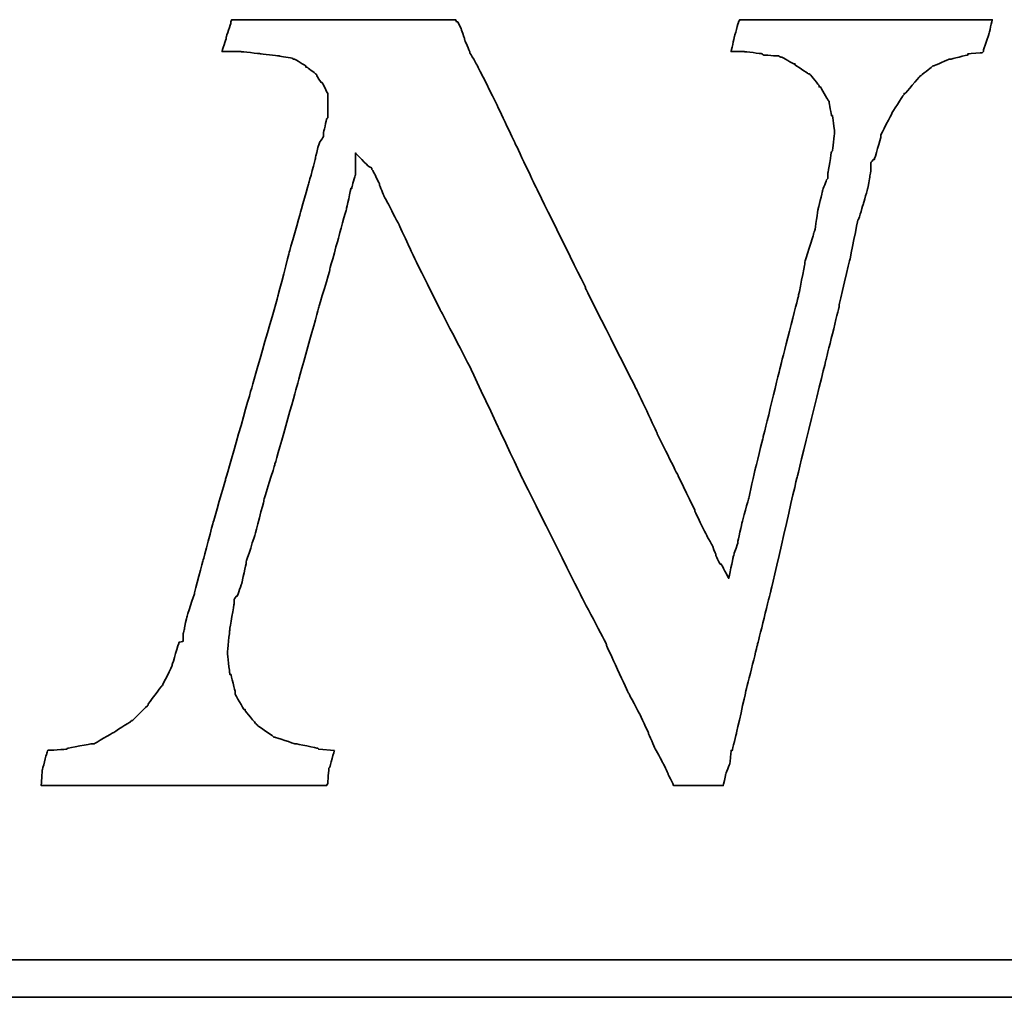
# Model space of a CAD drawing. Header units: millimetres. Extents: x 782 to 1252, y 608 to 775.
# Tile 48 of 51: x 1176 to 1184, y 656 to 664. Entities that reach past the tile are written whole.
import ezdxf

# ---------------------------------------------------------------- set-up
doc = ezdxf.new("R2010")
doc.units = ezdxf.units.MM
doc.layers.add('DIM', color=4, linetype='Continuous')
doc.layers.add('layer 1', color=7, linetype='Continuous')

# ---------------------------------------------------------------- blocks, each defined once
blk = doc.blocks.new('TBI MOTION logo(完整正式版)')
at = {"layer": 'layer 1', "color": 22, "lineweight": 35}
for points, knots in [([(58.92625, -7.91875), (58.92625, -7.91875), (58.58625, -7.89375), (58.58625, -7.89375), (58.58625, -7.89375), (58.58625, -7.89375), (58.56625, -7.87125), (58.56625, -7.87125), (58.56625, -7.87125), (58.56625, -7.87125), (58.08375, -7.77375), (58.08375, -7.77375), (58.08375, -7.77375), (58.08375, -7.77375), (58.06125, -7.77375), (58.06125, -7.77375), (58.06125, -7.77375), (58.06125, -7.77375), (57.62625, -7.63125), (57.62625, -7.63125), (57.62625, -7.63125), (57.62625, -7.63125), (57.60625, -7.63125), (57.60625, -7.63125), (57.60625, -7.63125), (57.60625, -7.63125), (57.58125, -7.60625), (57.58125, -7.60625), (57.58125, -7.60625), (57.58125, -7.60625), (57.26625, -7.38875), (57.26625, -7.38875), (57.26625, -7.38875), (57.26625, -7.38875), (57.24625, -7.36875), (57.24625, -7.36875), (57.24625, -7.36875), (57.24625, -7.36875), (57.22125, -7.34375), (57.22125, -7.34375), (57.22125, -7.34375), (57.22125, -7.34375), (56.98125, -7.05375), (56.98125, -7.05375), (56.98125, -7.05375), (56.98125, -7.05375), (56.98125, -7.02875), (56.98125, -7.02875), (56.98125, -7.02875), (56.98125, -7.02875), (56.95625, -7.02875), (56.95625, -7.02875), (56.95625, -7.02875), (56.95625, -7.02875), (56.76625, -6.69625), (56.76625, -6.69625), (56.76625, -6.69625), (56.76625, -6.69625), (56.76625, -6.67125), (56.76625, -6.67125), (56.76625, -6.67125), (56.76625, -6.67125), (56.76625, -6.64875), (56.76625, -6.64875), (56.76625, -6.64875), (56.76625, -6.64875), (56.67125, -6.26375), (56.67125, -6.26375), (56.67125, -6.26375), (56.67125, -6.26375), (56.64625, -6.26375), (56.64625, -6.26375), (56.64625, -6.26375), (56.64625, -6.26375), (56.64625, -6.23875), (56.64625, -6.23875), (56.64625, -6.23875), (56.64625, -6.23875), (56.59625, -5.80875), (56.59625, -5.80875), (56.59625, -5.80875), (56.59625, -5.80875), (56.59625, -5.78375), (56.59625, -5.78375), (56.59625, -5.78375), (56.59625, -5.78375), (56.64625, -5.30375), (56.64625, -5.30375), (56.64625, -5.30375), (56.64625, -5.30375), (56.64625, -5.27875), (56.64625, -5.27875), (56.64625, -5.27875), (56.64625, -5.27875), (56.74125, -4.72875), (56.74125, -4.72875), (56.74125, -4.72875), (56.74125, -4.72875), (56.74125, -4.67875), (56.74125, -4.67875), (56.74125, -4.67875), (56.74125, -4.67875), (56.74125, -4.63375), (56.74125, -4.63375), (56.74125, -4.63375), (56.74125, -4.63375), (56.79125, -4.55875), (56.79125, -4.55875), (56.79125, -4.55875), (56.79125, -4.55875), (56.81125, -4.55875), (56.81125, -4.55875), (56.81125, -4.55875), (56.81125, -4.55875), (56.91125, -4.27375), (56.91125, -4.27375), (56.91125, -4.27375), (56.91125, -4.27375), (57.00625, -3.83874), (57.00625, -3.83874), (57.00625, -3.83874), (57.00625, -3.83874), (57.00625, -3.81374), (57.00625, -3.81374), (57.00625, -3.81374), (57.00625, -3.81374), (57.19875, -3.21374), (57.19875, -3.21374), (57.19875, -3.21374), (57.19875, -3.21374), (57.38625, -2.49625), (57.38625, -2.49625), (57.38625, -2.49625), (57.38625, -2.49625), (57.38625, -2.47374), (57.38625, -2.47374), (57.38625, -2.47374), (57.38625, -2.47374), (57.62625, -1.70375), (57.62625, -1.70375), (57.62625, -1.70375), (57.62625, -1.70375), (58.10625, 0.00125), (58.10625, 0.00125), (58.10625, 0.00125), (58.10625, 0.00125), (58.58625, 1.72625), (58.58625, 1.72625), (58.58625, 1.72625), (58.58625, 1.72625), (58.82625, 2.54125), (58.82625, 2.54125), (58.82625, 2.54125), (58.82625, 2.54125), (58.82625, 2.56374), (58.82625, 2.56374), (58.82625, 2.56374), (58.82625, 2.56374), (59.02125, 3.26125), (59.02125, 3.26125), (59.02125, 3.26125), (59.02125, 3.26125), (59.18625, 3.86125), (59.18625, 3.86125), (59.18625, 3.86125), (59.18625, 3.86125), (59.28625, 4.31875), (59.28625, 4.31875), (59.28625, 4.31875), (59.28625, 4.31875), (59.30625, 4.31875), (59.30625, 4.31875), (59.30625, 4.31875), (59.30625, 4.31875), (59.30625, 4.34125), (59.30625, 4.34125), (59.30625, 4.34125), (59.30625, 4.34125), (59.38125, 4.60625), (59.38125, 4.60625), (59.38125, 4.60625), (59.38125, 4.60625), (59.38125, 4.65125), (59.38125, 4.65125), (59.38125, 4.65125), (59.38125, 4.65125), (59.38125, 5.08625), (59.38125, 5.08625), (59.38125, 5.08625), (59.38125, 5.08625), (59.66625, 4.79624), (59.66625, 4.79624), (59.66625, 4.79624), (59.66625, 4.79624), (59.74125, 4.75124), (59.74125, 4.75124), (59.74125, 4.75124), (59.74125, 4.75124), (59.74125, 4.72624), (59.74125, 4.72624), (59.74125, 4.72624), (59.74125, 4.72624), (59.76125, 4.70124), (59.76125, 4.70124), (59.76125, 4.70124), (59.76125, 4.70124), (59.81125, 4.60625), (59.81125, 4.60625), (59.81125, 4.60625), (59.81125, 4.60625), (59.90625, 4.41125), (59.90625, 4.41125), (59.90625, 4.41125), (59.90625, 4.41125), (59.90625, 4.39125), (59.90625, 4.39125), (59.90625, 4.39125), (59.90625, 4.39125), (60.00375, 4.15124), (60.00375, 4.15124), (60.00375, 4.15124), (60.00375, 4.15124), (60.14625, 3.88374), (60.14625, 3.88374), (60.14625, 3.88374), (60.14625, 3.88374), (60.34125, 3.50124), (60.34125, 3.50124), (60.34125, 3.50124), (60.34125, 3.50124), (60.53125, 3.09125), (60.53125, 3.09125), (60.53125, 3.09125), (60.53125, 3.09125), (60.74625, 2.63625), (60.74625, 2.63625), (60.74625, 2.63625), (60.74625, 2.63625), (61.25125, 1.63124), (61.25125, 1.63124), (61.25125, 1.63124), (61.25125, 1.63124), (61.85125, 0.47625), (61.85125, 0.47625), (61.85125, 0.47625), (61.85125, 0.47625), (63.02625, -2.01874), (63.02625, -2.01874), (63.02625, -2.01874), (63.02625, -2.01874), (64.27625, -4.51374), (64.27625, -4.51374), (64.27625, -4.51374), (64.27625, -4.51374), (64.85125, -5.61375), (64.85125, -5.61375), (64.85125, -5.61375), (64.85125, -5.61375), (64.85125, -5.64125), (64.85125, -5.64125), (64.85125, -5.64125), (64.85125, -5.64125), (65.32875, -6.67125), (65.32875, -6.67125), (65.32875, -6.67125), (65.32875, -6.67125), (65.57125, -7.12875), (65.57125, -7.12875), (65.57125, -7.12875), (65.57125, -7.12875), (65.76125, -7.53625), (65.76125, -7.53625), (65.76125, -7.53625), (65.76125, -7.53625), (65.76125, -7.55625), (65.76125, -7.55625), (65.76125, -7.55625), (65.76125, -7.55625), (65.90375, -7.87125), (65.90375, -7.87125), (65.90375, -7.87125), (65.90375, -7.87125), (66.07125, -8.18125), (66.07125, -8.18125), (66.07125, -8.18125), (66.07125, -8.18125), (66.19125, -8.42375), (66.19125, -8.42375), (66.19125, -8.42375), (66.19125, -8.42375), (66.19125, -8.44375), (66.19125, -8.44375), (66.19125, -8.44375), (66.19125, -8.44375), (66.29125, -8.63875), (66.29125, -8.63875), (66.29125, -8.63875), (66.29125, -8.63875), (66.31125, -8.68625), (66.31125, -8.68625), (66.31125, -8.68625), (66.31125, -8.68625), (66.38375, -8.68625), (66.38375, -8.68625), (66.38375, -8.68625), (66.38375, -8.68625), (66.84125, -8.68625), (66.84125, -8.68625), (66.84125, -8.68625), (66.84125, -8.68625), (67.29625, -8.68625), (67.29625, -8.68625), (67.29625, -8.68625), (67.29625, -8.68625), (67.36625, -8.68625), (67.36625, -8.68625), (67.36625, -8.68625), (67.36625, -8.68625), (67.39125, -8.68625), (67.39125, -8.68625), (67.39125, -8.68625), (67.39125, -8.68625), (67.44125, -8.46875), (67.44125, -8.46875), (67.44125, -8.46875), (67.44125, -8.46875), (67.44125, -8.44375), (67.44125, -8.44375), (67.44125, -8.44375), (67.44125, -8.44375), (67.53625, -8.20375), (67.53625, -8.20375), (67.53625, -8.20375), (67.53625, -8.20375), (67.56125, -7.94375), (67.56125, -7.94375), (67.56125, -7.94375), (67.56125, -7.94375), (67.56125, -7.91875), (67.56125, -7.91875), (67.56125, -7.91875), (67.56125, -7.91875), (67.58625, -7.91875), (67.58625, -7.91875), (67.58625, -7.91875), (67.58625, -7.91875), (67.68125, -7.53625), (67.68125, -7.53625), (67.68125, -7.53625), (67.68125, -7.53625), (67.87375, -6.67125), (67.87375, -6.67125), (67.87375, -6.67125), (67.87375, -6.67125), (68.13625, -5.61375), (68.13625, -5.61375), (68.13625, -5.61375), (68.13625, -5.61375), (68.42375, -4.46374), (68.42375, -4.46374), (68.42375, -4.46374), (68.42375, -4.46374), (68.99875, -1.96874), (68.99875, -1.96874), (68.99875, -1.96874), (68.99875, -1.96874), (69.62625, 0.57625), (69.62625, 0.57625), (69.62625, 0.57625), (69.62625, 0.57625), (69.91125, 1.72625), (69.91125, 1.72625), (69.91125, 1.72625), (69.91125, 1.72625), (69.91125, 1.77625), (69.91125, 1.77625), (69.91125, 1.77625), (69.91125, 1.77625), (70.15125, 2.78124), (70.15125, 2.78124), (70.15125, 2.78124), (70.15125, 2.78124), (70.32125, 3.62125), (70.32125, 3.62125), (70.32125, 3.62125), (70.32125, 3.62125), (70.34125, 3.64625), (70.34125, 3.64625), (70.34125, 3.64625), (70.34125, 3.64625), (70.44125, 3.98125), (70.44125, 3.98125), (70.44125, 3.98125), (70.44125, 3.98125), (70.53625, 4.31875), (70.53625, 4.31875), (70.53625, 4.31875), (70.53625, 4.31875), (70.58125, 4.55875), (70.58125, 4.55875), (70.58125, 4.55875), (70.58125, 4.55875), (70.60625, 4.72624), (70.60625, 4.72624), (70.60625, 4.72624), (70.60625, 4.72624), (70.60625, 4.79624), (70.60625, 4.79624), (70.60625, 4.79624), (70.60625, 4.79624), (70.60625, 4.87125), (70.60625, 4.87125), (70.60625, 4.87125), (70.60625, 4.87125), (70.65625, 4.94125), (70.65625, 4.94125), (70.65625, 4.94125), (70.65625, 4.94125), (70.68125, 4.94125), (70.68125, 4.94125), (70.68125, 4.94125), (70.68125, 4.94125), (70.82125, 5.42125), (70.82125, 5.42125), (70.82125, 5.42125), (70.82125, 5.42125), (70.82125, 5.44625), (70.82125, 5.44625), (70.82125, 5.44625), (70.82125, 5.44625), (70.82125, 5.47125), (70.82125, 5.47125), (70.82125, 5.47125), (70.82125, 5.47125), (71.06125, 5.94625), (71.06125, 5.94625), (71.06125, 5.94625), (71.06125, 5.94625), (71.30125, 6.33124), (71.30125, 6.33124), (71.30125, 6.33124), (71.30125, 6.33124), (71.32625, 6.35625), (71.32625, 6.35625), (71.32625, 6.35625), (71.32625, 6.35625), (71.32625, 6.38124), (71.32625, 6.38124), (71.32625, 6.38124), (71.32625, 6.38124), (71.35125, 6.38124), (71.35125, 6.38124), (71.35125, 6.38124), (71.35125, 6.38124), (71.66125, 6.74125), (71.66125, 6.74125), (71.66125, 6.74125), (71.66125, 6.74125), (71.68625, 6.76625), (71.68625, 6.76625), (71.68625, 6.76625), (71.68625, 6.76625), (71.92625, 6.95624), (71.92625, 6.95624), (71.92625, 6.95624), (71.92625, 6.95624), (71.95125, 6.98125), (71.95125, 6.98125), (71.95125, 6.98125), (71.95125, 6.98125), (71.97625, 6.98125), (71.97625, 6.98125), (71.97625, 6.98125), (71.97625, 6.98125), (72.31125, 7.12624), (72.31125, 7.12624), (72.31125, 7.12624), (72.31125, 7.12624), (72.33375, 7.12624), (72.33375, 7.12624), (72.33375, 7.12624), (72.33375, 7.12624), (72.71625, 7.21875), (72.71625, 7.21875), (72.71625, 7.21875), (72.71625, 7.21875), (72.71625, 7.24624), (72.71625, 7.24624), (72.71625, 7.24624), (72.71625, 7.24624), (72.74125, 7.24624), (72.74125, 7.24624), (72.74125, 7.24624), (72.74125, 7.24624), (73.03124, 7.26624), (73.03124, 7.26624), (73.03124, 7.26624), (73.03124, 7.26624), (73.05375, 7.29125), (73.05375, 7.29125), (73.05375, 7.29125), (73.05375, 7.29125), (73.05375, 7.31625), (73.05375, 7.31625), (73.05375, 7.31625), (73.05375, 7.31625), (73.17625, 7.67625), (73.17625, 7.67625), (73.17625, 7.67625), (73.17625, 7.67625), (73.24625, 7.98625), (73.24625, 7.98625), (73.24625, 7.98625), (73.24625, 7.98625), (73.19625, 7.98625), (73.19625, 7.98625), (73.19625, 7.98625), (73.19625, 7.98625), (72.93625, 7.98625), (72.93625, 7.98625), (72.93625, 7.98625), (72.93625, 7.98625), (72.55125, 7.98625), (72.55125, 7.98625), (72.55125, 7.98625), (72.55125, 7.98625), (72.09625, 7.98625), (72.09625, 7.98625), (72.09625, 7.98625), (72.09625, 7.98625), (71.64125, 7.98625), (71.64125, 7.98625), (71.64125, 7.98625), (71.64125, 7.98625), (70.53625, 7.98625), (70.53625, 7.98625), (70.53625, 7.98625), (70.53625, 7.98625), (69.47875, 7.98625), (69.47875, 7.98625), (69.47875, 7.98625), (69.47875, 7.98625), (68.95125, 7.98625), (68.95125, 7.98625), (68.95125, 7.98625), (68.95125, 7.98625), (68.52125, 7.98625), (68.52125, 7.98625), (68.52125, 7.98625), (68.52125, 7.98625), (68.13625, 7.98625), (68.13625, 7.98625), (68.13625, 7.98625), (68.13625, 7.98625), (67.87375, 7.98625), (67.87375, 7.98625), (67.87375, 7.98625), (67.87375, 7.98625), (67.75125, 7.98625), (67.75125, 7.98625), (67.75125, 7.98625), (67.75125, 7.98625), (67.72625, 7.94125), (67.72625, 7.94125), (67.72625, 7.94125), (67.72625, 7.94125), (67.63125, 7.60625), (67.63125, 7.60625), (67.63125, 7.60625), (67.63125, 7.60625), (67.56125, 7.29125), (67.56125, 7.29125), (67.56125, 7.29125), (67.56125, 7.29125), (67.72625, 7.29125), (67.72625, 7.29125), (67.72625, 7.29125), (67.72625, 7.29125), (67.82625, 7.29125), (67.82625, 7.29125), (67.82625, 7.29125), (67.82625, 7.29125), (67.84625, 7.29125), (67.84625, 7.29125), (67.84625, 7.29125), (67.84625, 7.29125), (68.23125, 7.24624), (68.23125, 7.24624), (68.23125, 7.24624), (68.23125, 7.24624), (68.25875, 7.21875), (68.25875, 7.21875), (68.25875, 7.21875), (68.25875, 7.21875), (68.59125, 7.19624), (68.59125, 7.19624), (68.59125, 7.19624), (68.59125, 7.19624), (68.64125, 7.17125), (68.64125, 7.17125), (68.64125, 7.17125), (68.64125, 7.17125), (68.66625, 7.17125), (68.66625, 7.17125), (68.66625, 7.17125), (68.66625, 7.17125), (68.92625, 7.02624), (68.92625, 7.02624), (68.92625, 7.02624), (68.92625, 7.02624), (68.95125, 7.02624), (68.95125, 7.02624), (68.95125, 7.02624), (68.95125, 7.02624), (68.95125, 7.00624), (68.95125, 7.00624), (68.95125, 7.00624), (68.95125, 7.00624), (69.23875, 6.81125), (69.23875, 6.81125), (69.23875, 6.81125), (69.23875, 6.81125), (69.26625, 6.81125), (69.26625, 6.81125), (69.26625, 6.81125), (69.26625, 6.81125), (69.28625, 6.78625), (69.28625, 6.78625), (69.28625, 6.78625), (69.28625, 6.78625), (69.47875, 6.54875), (69.47875, 6.54875), (69.47875, 6.54875), (69.47875, 6.54875), (69.47875, 6.52375), (69.47875, 6.52375), (69.47875, 6.52375), (69.47875, 6.52375), (69.50625, 6.52375), (69.50625, 6.52375), (69.50625, 6.52375), (69.50625, 6.52375), (69.67125, 6.23625), (69.67125, 6.23625), (69.67125, 6.23625), (69.67125, 6.23625), (69.69375, 6.21125), (69.69375, 6.21125), (69.69375, 6.21125), (69.69375, 6.21125), (69.69375, 6.18625), (69.69375, 6.18625), (69.69375, 6.18625), (69.69375, 6.18625), (69.74625, 5.89875), (69.74625, 5.89875), (69.74625, 5.89875), (69.74625, 5.89875), (69.76625, 5.89875), (69.76625, 5.89875), (69.76625, 5.89875), (69.76625, 5.89875), (69.81375, 5.56625), (69.81375, 5.56625), (69.81375, 5.56625), (69.81375, 5.56625), (69.81375, 5.54125), (69.81375, 5.54125), (69.81375, 5.54125), (69.81375, 5.54125), (69.81375, 5.51625), (69.81375, 5.51625), (69.81375, 5.51625), (69.81375, 5.51625), (69.76625, 5.13125), (69.76625, 5.13125), (69.76625, 5.13125), (69.76625, 5.13125), (69.74625, 5.10874), (69.74625, 5.10874), (69.74625, 5.10874), (69.74625, 5.10874), (69.67125, 4.65125), (69.67125, 4.65125), (69.67125, 4.65125), (69.67125, 4.65125), (69.67125, 4.55875), (69.67125, 4.55875), (69.67125, 4.55875), (69.67125, 4.55875), (69.67125, 4.53125), (69.67125, 4.53125), (69.67125, 4.53125), (69.67125, 4.53125), (69.64625, 4.50874), (69.64625, 4.50874), (69.64625, 4.50874), (69.64625, 4.50874), (69.55125, 4.27125), (69.55125, 4.27125), (69.55125, 4.27125), (69.55125, 4.27125), (69.55125, 4.24625), (69.55125, 4.24625), (69.55125, 4.24625), (69.55125, 4.24625), (69.45375, 3.86125), (69.45375, 3.86125), (69.45375, 3.86125), (69.45375, 3.86125), (69.38625, 3.40624), (69.38625, 3.40624), (69.38625, 3.40624), (69.38625, 3.40624), (69.35875, 3.33125), (69.35875, 3.33125), (69.35875, 3.33125), (69.35875, 3.33125), (69.35875, 3.30875), (69.35875, 3.30875), (69.35875, 3.30875), (69.35875, 3.30875), (69.16625, 2.71125), (69.16625, 2.71125), (69.16625, 2.71125), (69.16625, 2.71125), (69.16625, 2.66375), (69.16625, 2.66375), (69.16625, 2.66375), (69.16625, 2.66375), (69.02625, 1.96374), (69.02625, 1.96374), (69.02625, 1.96374), (69.02625, 1.96374), (68.64125, 0.45624), (68.64125, 0.45624), (68.64125, 0.45624), (68.64125, 0.45624), (68.25875, -1.10625), (68.25875, -1.10625), (68.25875, -1.10625), (68.25875, -1.10625), (68.08625, -1.80125), (68.08625, -1.80125), (68.08625, -1.80125), (68.08625, -1.80125), (67.94625, -2.42625), (67.94625, -2.42625), (67.94625, -2.42625), (67.94625, -2.42625), (67.80125, -2.95375), (67.80125, -2.95375), (67.80125, -2.95375), (67.80125, -2.95375), (67.70625, -3.38375), (67.70625, -3.38375), (67.70625, -3.38375), (67.70625, -3.38375), (67.70625, -3.40875), (67.70625, -3.40875), (67.70625, -3.40875), (67.70625, -3.40875), (67.63125, -3.62375), (67.63125, -3.62375), (67.63125, -3.62375), (67.63125, -3.62375), (67.60625, -3.72125), (67.60625, -3.72125), (67.60625, -3.72125), (67.60625, -3.72125), (67.51125, -4.17375), (67.51125, -4.17375), (67.51125, -4.17375), (67.51125, -4.17375), (67.34625, -3.86374), (67.34625, -3.86374), (67.34625, -3.86374), (67.34625, -3.86374), (67.32125, -3.86374), (67.32125, -3.86374), (67.32125, -3.86374), (67.32125, -3.86374), (67.27125, -3.76874), (67.27125, -3.76874), (67.27125, -3.76874), (67.27125, -3.76874), (67.22625, -3.67374), (67.22625, -3.67374), (67.22625, -3.67374), (67.22625, -3.67374), (67.22625, -3.64875), (67.22625, -3.64875), (67.22625, -3.64875), (67.22625, -3.64875), (67.15125, -3.45375), (67.15125, -3.45375), (67.15125, -3.45375), (67.15125, -3.45375), (67.05625, -3.28875), (67.05625, -3.28875), (67.05625, -3.28875), (67.05625, -3.28875), (66.91125, -3.00125), (66.91125, -3.00125), (66.91125, -3.00125), (66.91125, -3.00125), (66.77125, -2.71375), (66.77125, -2.71375), (66.77125, -2.71375), (66.77125, -2.71375), (66.77125, -2.68875), (66.77125, -2.68875), (66.77125, -2.68875), (66.77125, -2.68875), (66.41125, -1.94374), (66.41125, -1.94374), (66.41125, -1.94374), (66.41125, -1.94374), (65.95125, -1.03375), (65.95125, -1.03375), (65.95125, -1.03375), (65.95125, -1.03375), (65.95125, -1.00875), (65.95125, -1.00875), (65.95125, -1.00875), (65.95125, -1.00875), (65.49625, -0.04874), (65.49625, -0.04874), (65.49625, -0.04874), (65.49625, -0.04874), (64.39375, 2.13624), (64.39375, 2.13624), (64.39375, 2.13624), (64.39375, 2.13624), (64.39375, 2.15624), (64.39375, 2.15624), (64.39375, 2.15624), (64.39375, 2.15624), (63.33625, 4.29125), (63.33625, 4.29125), (63.33625, 4.29125), (63.33625, 4.29125), (62.85625, 5.30125), (62.85625, 5.30125), (62.85625, 5.30125), (62.85625, 5.30125), (62.42625, 6.21125), (62.42625, 6.21125), (62.42625, 6.21125), (62.42625, 6.21125), (62.04125, 6.98125), (62.04125, 6.98125), (62.04125, 6.98125), (62.04125, 6.98125), (61.87375, 7.26624), (61.87375, 7.26624), (61.87375, 7.26624), (61.87375, 7.26624), (61.87375, 7.29125), (61.87375, 7.29125), (61.87375, 7.29125), (61.87375, 7.29125), (61.75625, 7.55625), (61.75625, 7.55625), (61.75625, 7.55625), (61.75625, 7.55625), (61.75625, 7.58124), (61.75625, 7.58124), (61.75625, 7.58124), (61.75625, 7.58124), (61.68375, 7.79375), (61.68375, 7.79375), (61.68375, 7.79375), (61.68375, 7.79375), (61.61125, 7.94125), (61.61125, 7.94125), (61.61125, 7.94125), (61.61125, 7.94125), (61.58625, 7.94125), (61.58625, 7.94125), (61.58625, 7.94125), (61.58625, 7.94125), (61.56375, 7.98625), (61.56375, 7.98625), (61.56375, 7.98625), (61.56375, 7.98625), (61.41875, 7.98625), (61.41875, 7.98625), (61.41875, 7.98625), (61.41875, 7.98625), (61.18125, 7.98625), (61.18125, 7.98625), (61.18125, 7.98625), (61.18125, 7.98625), (60.84125, 7.98625), (60.84125, 7.98625), (60.84125, 7.98625), (60.84125, 7.98625), (60.02625, 7.98625), (60.02625, 7.98625), (60.02625, 7.98625), (60.02625, 7.98625), (59.11625, 7.98625), (59.11625, 7.98625), (59.11625, 7.98625), (59.11625, 7.98625), (58.15625, 7.98625), (58.15625, 7.98625), (58.15625, 7.98625), (58.15625, 7.98625), (57.34125, 7.98625), (57.34125, 7.98625), (57.34125, 7.98625), (57.34125, 7.98625), (57.00625, 7.98625), (57.00625, 7.98625), (57.00625, 7.98625), (57.00625, 7.98625), (56.76625, 7.98625), (56.76625, 7.98625), (56.76625, 7.98625), (56.76625, 7.98625), (56.69125, 7.98625), (56.69125, 7.98625), (56.69125, 7.98625), (56.69125, 7.98625), (56.67125, 7.94125), (56.67125, 7.94125), (56.67125, 7.94125), (56.67125, 7.94125), (56.67125, 7.91625), (56.67125, 7.91625), (56.67125, 7.91625), (56.67125, 7.91625), (56.57125, 7.60625), (56.57125, 7.60625), (56.57125, 7.60625), (56.57125, 7.60625), (56.57125, 7.58124), (56.57125, 7.58124), (56.57125, 7.58124), (56.57125, 7.58124), (56.47625, 7.29125), (56.47625, 7.29125), (56.47625, 7.29125), (56.47625, 7.29125), (56.57125, 7.29125), (56.57125, 7.29125), (56.57125, 7.29125), (56.57125, 7.29125), (56.76625, 7.29125), (56.76625, 7.29125), (56.76625, 7.29125), (56.76625, 7.29125), (56.86125, 7.29125), (56.86125, 7.29125), (56.86125, 7.29125), (56.86125, 7.29125), (56.88625, 7.29125), (56.88625, 7.29125), (56.88625, 7.29125), (56.88625, 7.29125), (57.31625, 7.24624), (57.31625, 7.24624), (57.31625, 7.24624), (57.31625, 7.24624), (57.70125, 7.19624), (57.70125, 7.19624), (57.70125, 7.19624), (57.70125, 7.19624), (57.72625, 7.19624), (57.72625, 7.19624), (57.72625, 7.19624), (57.72625, 7.19624), (58.01125, 7.14624), (58.01125, 7.14624), (58.01125, 7.14624), (58.01125, 7.14624), (58.03625, 7.12624), (58.03625, 7.12624), (58.03625, 7.12624), (58.03625, 7.12624), (58.06125, 7.12624), (58.06125, 7.12624), (58.06125, 7.12624), (58.06125, 7.12624), (58.30125, 6.98125), (58.30125, 6.98125), (58.30125, 6.98125), (58.30125, 6.98125), (58.30125, 6.95624), (58.30125, 6.95624), (58.30125, 6.95624), (58.30125, 6.95624), (58.32375, 6.95624), (58.32375, 6.95624), (58.32375, 6.95624), (58.32375, 6.95624), (58.51625, 6.81125), (58.51625, 6.81125), (58.51625, 6.81125), (58.51625, 6.81125), (58.54125, 6.78625), (58.54125, 6.78625), (58.54125, 6.78625), (58.54125, 6.78625), (58.54125, 6.76625), (58.54125, 6.76625), (58.54125, 6.76625), (58.54125, 6.76625), (58.63625, 6.62124), (58.63625, 6.62124), (58.63625, 6.62124), (58.63625, 6.62124), (58.65875, 6.62124), (58.65875, 6.62124), (58.65875, 6.62124), (58.65875, 6.62124), (58.75625, 6.42625), (58.75625, 6.42625), (58.75625, 6.42625), (58.75625, 6.42625), (58.77875, 6.38124), (58.77875, 6.38124), (58.77875, 6.38124), (58.77875, 6.38124), (58.77875, 6.33124), (58.77875, 6.33124), (58.77875, 6.33124), (58.77875, 6.33124), (58.77875, 6.09125), (58.77875, 6.09125), (58.77875, 6.09125), (58.77875, 6.09125), (58.77875, 5.85125), (58.77875, 5.85125), (58.77875, 5.85125), (58.77875, 5.85125), (58.75625, 5.82625), (58.75625, 5.82625), (58.75625, 5.82625), (58.75625, 5.82625), (58.68625, 5.51625), (58.68625, 5.51625), (58.68625, 5.51625), (58.68625, 5.51625), (58.68625, 5.47125), (58.68625, 5.47125), (58.68625, 5.47125), (58.68625, 5.47125), (58.68625, 5.44625), (58.68625, 5.44625), (58.68625, 5.44625), (58.68625, 5.44625), (58.65875, 5.39625), (58.65875, 5.39625), (58.65875, 5.39625), (58.65875, 5.39625), (58.61125, 5.32624), (58.61125, 5.32624), (58.61125, 5.32624), (58.61125, 5.32624), (58.56625, 5.20375), (58.56625, 5.20375), (58.56625, 5.20375), (58.56625, 5.20375), (58.51625, 4.99125), (58.51625, 4.99125), (58.51625, 4.99125), (58.51625, 4.99125), (58.51625, 4.96625), (58.51625, 4.96625), (58.51625, 4.96625), (58.51625, 4.96625), (58.37125, 4.43625), (58.37125, 4.43625), (58.37125, 4.43625), (58.37125, 4.43625), (58.18125, 3.76625), (58.18125, 3.76625), (58.18125, 3.76625), (58.18125, 3.76625), (57.94125, 2.92624), (57.94125, 2.92624), (57.94125, 2.92624), (57.94125, 2.92624), (57.70125, 1.98874), (57.70125, 1.98874), (57.70125, 1.98874), (57.70125, 1.98874), (57.12625, -0.02374), (57.12625, -0.02374), (57.12625, -0.02374), (57.12625, -0.02374), (56.55125, -2.03875), (56.55125, -2.03875), (56.55125, -2.03875), (56.55125, -2.03875), (56.28625, -2.95375), (56.28625, -2.95375), (56.28625, -2.95375), (56.28625, -2.95375), (56.07125, -3.76874), (56.07125, -3.76874), (56.07125, -3.76874), (56.07125, -3.76874), (55.87625, -4.48874), (55.87625, -4.48874), (55.87625, -4.48874), (55.87625, -4.48874), (55.87625, -4.51374), (55.87625, -4.51374), (55.87625, -4.51374), (55.87625, -4.51374), (55.71125, -5.01625), (55.71125, -5.01625), (55.71125, -5.01625), (55.71125, -5.01625), (55.66125, -5.25375), (55.66125, -5.25375), (55.66125, -5.25375), (55.66125, -5.25375), (55.66125, -5.27875), (55.66125, -5.27875), (55.66125, -5.27875), (55.66125, -5.27875), (55.63625, -5.37375), (55.63625, -5.37375), (55.63625, -5.37375), (55.63625, -5.37375), (55.63625, -5.42375), (55.63625, -5.42375), (55.63625, -5.42375), (55.63625, -5.42375), (55.63625, -5.54125), (55.63625, -5.54125), (55.63625, -5.54125), (55.63625, -5.54125), (55.54125, -5.56875), (55.54125, -5.56875), (55.54125, -5.56875), (55.54125, -5.56875), (55.39625, -6.04875), (55.39625, -6.04875), (55.39625, -6.04875), (55.39625, -6.04875), (55.39625, -6.06875), (55.39625, -6.06875), (55.39625, -6.06875), (55.39625, -6.06875), (55.18125, -6.50375), (55.18125, -6.50375), (55.18125, -6.50375), (55.18125, -6.50375), (55.15625, -6.52875), (55.15625, -6.52875), (55.15625, -6.52875), (55.15625, -6.52875), (54.86875, -6.91125), (54.86875, -6.91125), (54.86875, -6.91125), (54.86875, -6.91125), (54.86875, -6.93375), (54.86875, -6.93375), (54.86875, -6.93375), (54.86875, -6.93375), (54.53125, -7.26875), (54.53125, -7.26875), (54.53125, -7.26875), (54.53125, -7.26875), (54.51125, -7.26875), (54.51125, -7.26875), (54.51125, -7.26875), (54.51125, -7.26875), (54.48625, -7.29625), (54.48625, -7.29625), (54.48625, -7.29625), (54.48625, -7.29625), (54.10375, -7.53625), (54.10375, -7.53625), (54.10375, -7.53625), (54.10375, -7.53625), (53.69625, -7.77375), (53.69625, -7.77375), (53.69625, -7.77375), (53.69625, -7.77375), (53.67125, -7.77375), (53.67125, -7.77375), (53.67125, -7.77375), (53.67125, -7.77375), (53.64625, -7.77375), (53.64625, -7.77375), (53.64625, -7.77375), (53.64625, -7.77375), (53.11625, -7.87125), (53.11625, -7.87125), (53.11625, -7.87125), (53.11625, -7.87125), (53.09625, -7.89375), (53.09625, -7.89375), (53.09625, -7.89375), (53.09625, -7.89375), (52.68625, -7.91875), (52.68625, -7.91875), (52.68625, -7.91875), (52.68625, -7.91875), (52.66125, -7.99125), (52.66125, -7.99125), (52.66125, -7.99125), (52.66125, -7.99125), (52.56625, -8.34875), (52.56625, -8.34875), (52.56625, -8.34875), (52.56625, -8.34875), (52.54125, -8.68625), (52.54125, -8.68625), (52.54125, -8.68625), (52.54125, -8.68625), (52.58875, -8.68625), (52.58875, -8.68625), (52.58875, -8.68625), (52.58875, -8.68625), (52.87625, -8.68625), (52.87625, -8.68625), (52.87625, -8.68625), (52.87625, -8.68625), (53.33625, -8.68625), (53.33625, -8.68625), (53.33625, -8.68625), (53.33625, -8.68625), (53.79125, -8.68625), (53.79125, -8.68625), (53.79125, -8.68625), (53.79125, -8.68625), (54.36625, -8.68625), (54.36625, -8.68625), (54.36625, -8.68625), (54.36625, -8.68625), (55.59125, -8.68625), (55.59125, -8.68625), (55.59125, -8.68625), (55.59125, -8.68625), (56.76625, -8.68625), (56.76625, -8.68625), (56.76625, -8.68625), (56.76625, -8.68625), (57.34125, -8.68625), (57.34125, -8.68625), (57.34125, -8.68625), (57.34125, -8.68625), (57.82125, -8.68625), (57.82125, -8.68625), (57.82125, -8.68625), (57.82125, -8.68625), (58.25125, -8.68625), (58.25125, -8.68625), (58.25125, -8.68625), (58.25125, -8.68625), (58.58625, -8.68625), (58.58625, -8.68625), (58.58625, -8.68625), (58.58625, -8.68625), (58.75625, -8.68625), (58.75625, -8.68625), (58.75625, -8.68625), (58.75625, -8.68625), (58.77875, -8.63875), (58.77875, -8.63875), (58.77875, -8.63875), (58.77875, -8.63875), (58.80625, -8.30375), (58.80625, -8.30375), (58.80625, -8.30375), (58.80625, -8.30375), (58.82625, -8.27875), (58.82625, -8.27875), (58.82625, -8.27875), (58.82625, -8.27875), (58.92625, -7.91875), (58.92625, -7.91875)], [0, 0, 0, 0, 0.003125, 0.003125, 0.003125, 0.00312501, 0.00625, 0.00625, 0.00625, 0.00625001, 0.009375, 0.009375, 0.009375, 0.00937501, 0.0125, 0.0125, 0.0125, 0.01250001, 0.015625, 0.015625, 0.015625, 0.01562501, 0.01875, 0.01875, 0.01875, 0.01875001, 0.021875, 0.021875, 0.021875, 0.02187501, 0.025, 0.025, 0.025, 0.02500001, 0.028125, 0.028125, 0.028125, 0.02812501, 0.03125, 0.03125, 0.03125, 0.03125001, 0.034375, 0.034375, 0.034375, 0.03437501, 0.0375, 0.0375, 0.0375, 0.03750001, 0.040625, 0.040625, 0.040625, 0.04062501, 0.04375, 0.04375, 0.04375, 0.04375001, 0.046875, 0.046875, 0.046875, 0.04687501, 0.05, 0.05, 0.05, 0.05000001, 0.053125, 0.053125, 0.053125, 0.05312501, 0.05625, 0.05625, 0.05625, 0.05625001, 0.059375, 0.059375, 0.059375, 0.05937501, 0.0625, 0.0625, 0.0625, 0.06250001, 0.065625, 0.065625, 0.065625, 0.06562501, 0.06875, 0.06875, 0.06875, 0.06875001, 0.071875, 0.071875, 0.071875, 0.07187501, 0.075, 0.075, 0.075, 0.07500001, 0.078125, 0.078125, 0.078125, 0.07812501, 0.08125, 0.08125, 0.08125, 0.08125001, 0.084375, 0.084375, 0.084375, 0.08437501, 0.0875, 0.0875, 0.0875, 0.08750001, 0.090625, 0.090625, 0.090625, 0.09062501, 0.09375, 0.09375, 0.09375, 0.09375001, 0.096875, 0.096875, 0.096875, 0.09687501, 0.1, 0.1, 0.1, 0.10000001, 0.103125, 0.103125, 0.103125, 0.10312501, 0.10625, 0.10625, 0.10625, 0.10625001, 0.109375, 0.109375, 0.109375, 0.10937501, 0.1125, 0.1125, 0.1125, 0.11250001, 0.115625, 0.115625, 0.115625, 0.11562501, 0.11875, 0.11875, 0.11875, 0.11875001, 0.121875, 0.121875, 0.121875, 0.12187501, 0.125, 0.125, 0.125, 0.12500001, 0.128125, 0.128125, 0.128125, 0.12812501, 0.13125, 0.13125, 0.13125, 0.13125001, 0.134375, 0.134375, 0.134375, 0.13437501, 0.1375, 0.1375, 0.1375, 0.13750001, 0.140625, 0.140625, 0.140625, 0.14062501, 0.14375, 0.14375, 0.14375, 0.14375001, 0.146875, 0.146875, 0.146875, 0.14687501, 0.15, 0.15, 0.15, 0.15000001, 0.153125, 0.153125, 0.153125, 0.15312501, 0.15625, 0.15625, 0.15625, 0.15625001, 0.159375, 0.159375, 0.159375, 0.15937501, 0.1625, 0.1625, 0.1625, 0.16250001, 0.165625, 0.165625, 0.165625, 0.16562501, 0.16875, 0.16875, 0.16875, 0.16875001, 0.171875, 0.171875, 0.171875, 0.17187501, 0.175, 0.175, 0.175, 0.17500001, 0.178125, 0.178125, 0.178125, 0.17812501, 0.18125, 0.18125, 0.18125, 0.18125001, 0.184375, 0.184375, 0.184375, 0.18437501, 0.1875, 0.1875, 0.1875, 0.18750001, 0.190625, 0.190625, 0.190625, 0.19062501, 0.19375, 0.19375, 0.19375, 0.19375001, 0.196875, 0.196875, 0.196875, 0.19687501, 0.2, 0.2, 0.2, 0.20000001, 0.203125, 0.203125, 0.203125, 0.20312501, 0.20625, 0.20625, 0.20625, 0.20625001, 0.209375, 0.209375, 0.209375, 0.20937501, 0.2125, 0.2125, 0.2125, 0.21250001, 0.215625, 0.215625, 0.215625, 0.21562501, 0.21875, 0.21875, 0.21875, 0.21875001, 0.221875, 0.221875, 0.221875, 0.22187501, 0.225, 0.225, 0.225, 0.22500001, 0.228125, 0.228125, 0.228125, 0.22812501, 0.23125, 0.23125, 0.23125, 0.23125001, 0.234375, 0.234375, 0.234375, 0.23437501, 0.2375, 0.2375, 0.2375, 0.23750001, 0.240625, 0.240625, 0.240625, 0.24062501, 0.24375, 0.24375, 0.24375, 0.24375001, 0.246875, 0.246875, 0.246875, 0.24687501, 0.25, 0.25, 0.25, 0.25000001, 0.253125, 0.253125, 0.253125, 0.25312501, 0.25625, 0.25625, 0.25625, 0.25625001, 0.259375, 0.259375, 0.259375, 0.25937501, 0.2625, 0.2625, 0.2625, 0.26250001, 0.265625, 0.265625, 0.265625, 0.26562501, 0.26875, 0.26875, 0.26875, 0.26875001, 0.271875, 0.271875, 0.271875, 0.27187501, 0.275, 0.275, 0.275, 0.27500001, 0.278125, 0.278125, 0.278125, 0.27812501, 0.28125, 0.28125, 0.28125, 0.28125001, 0.284375, 0.284375, 0.284375, 0.28437501, 0.2875, 0.2875, 0.2875, 0.28750001, 0.290625, 0.290625, 0.290625, 0.29062501, 0.29375, 0.29375, 0.29375, 0.29375001, 0.296875, 0.296875, 0.296875, 0.29687501, 0.3, 0.3, 0.3, 0.30000001, 0.303125, 0.303125, 0.303125, 0.30312501, 0.30625, 0.30625, 0.30625, 0.30625001, 0.309375, 0.309375, 0.309375, 0.30937501, 0.3125, 0.3125, 0.3125, 0.31250001, 0.315625, 0.315625, 0.315625, 0.31562501, 0.31875, 0.31875, 0.31875, 0.31875001, 0.321875, 0.321875, 0.321875, 0.32187501, 0.325, 0.325, 0.325, 0.32500001, 0.328125, 0.328125, 0.328125, 0.32812501, 0.33125, 0.33125, 0.33125, 0.33125001, 0.334375, 0.334375, 0.334375, 0.33437501, 0.3375, 0.3375, 0.3375, 0.33750001, 0.340625, 0.340625, 0.340625, 0.34062501, 0.34375, 0.34375, 0.34375, 0.34375001, 0.346875, 0.346875, 0.346875, 0.34687501, 0.35, 0.35, 0.35, 0.35000001, 0.353125, 0.353125, 0.353125, 0.35312501, 0.35625, 0.35625, 0.35625, 0.35625001, 0.359375, 0.359375, 0.359375, 0.35937501, 0.3625, 0.3625, 0.3625, 0.36250001, 0.365625, 0.365625, 0.365625, 0.36562501, 0.36875, 0.36875, 0.36875, 0.36875001, 0.371875, 0.371875, 0.371875, 0.37187501, 0.375, 0.375, 0.375, 0.37500001, 0.378125, 0.378125, 0.378125, 0.37812501, 0.38125, 0.38125, 0.38125, 0.38125001, 0.384375, 0.384375, 0.384375, 0.38437501, 0.3875, 0.3875, 0.3875, 0.38750001, 0.390625, 0.390625, 0.390625, 0.39062501, 0.39375, 0.39375, 0.39375, 0.39375001, 0.396875, 0.396875, 0.396875, 0.39687501, 0.4, 0.4, 0.4, 0.40000001, 0.403125, 0.403125, 0.403125, 0.40312501, 0.40625, 0.40625, 0.40625, 0.40625001, 0.409375, 0.409375, 0.409375, 0.40937501, 0.4125, 0.4125, 0.4125, 0.41250001, 0.415625, 0.415625, 0.415625, 0.41562501, 0.41875, 0.41875, 0.41875, 0.41875001, 0.421875, 0.421875, 0.421875, 0.42187501, 0.425, 0.425, 0.425, 0.42500001, 0.428125, 0.428125, 0.428125, 0.42812501, 0.43125, 0.43125, 0.43125, 0.43125001, 0.434375, 0.434375, 0.434375, 0.43437501, 0.4375, 0.4375, 0.4375, 0.43750001, 0.440625, 0.440625, 0.440625, 0.44062501, 0.44375, 0.44375, 0.44375, 0.44375001, 0.446875, 0.446875, 0.446875, 0.44687501, 0.45, 0.45, 0.45, 0.45000001, 0.453125, 0.453125, 0.453125, 0.45312501, 0.45625, 0.45625, 0.45625, 0.45625001, 0.459375, 0.459375, 0.459375, 0.45937501, 0.4625, 0.4625, 0.4625, 0.46250001, 0.465625, 0.465625, 0.465625, 0.46562501, 0.46875, 0.46875, 0.46875, 0.46875001, 0.471875, 0.471875, 0.471875, 0.47187501, 0.475, 0.475, 0.475, 0.47500001, 0.478125, 0.478125, 0.478125, 0.47812501, 0.48125, 0.48125, 0.48125, 0.48125001, 0.484375, 0.484375, 0.484375, 0.48437501, 0.4875, 0.4875, 0.4875, 0.48750001, 0.490625, 0.490625, 0.490625, 0.49062501, 0.49375, 0.49375, 0.49375, 0.49375001, 0.496875, 0.496875, 0.496875, 0.49687501, 0.5, 0.5, 0.5, 0.50000001, 0.503125, 0.503125, 0.503125, 0.50312501, 0.50625, 0.50625, 0.50625, 0.50625001, 0.509375, 0.509375, 0.509375, 0.50937501, 0.5125, 0.5125, 0.5125, 0.51250001, 0.515625, 0.515625, 0.515625, 0.51562501, 0.51875, 0.51875, 0.51875, 0.51875001, 0.521875, 0.521875, 0.521875, 0.52187501, 0.525, 0.525, 0.525, 0.52500001, 0.528125, 0.528125, 0.528125, 0.52812501, 0.53125, 0.53125, 0.53125, 0.53125001, 0.534375, 0.534375, 0.534375, 0.53437501, 0.5375, 0.5375, 0.5375, 0.53750001, 0.540625, 0.540625, 0.540625, 0.54062501, 0.54375, 0.54375, 0.54375, 0.54375001, 0.546875, 0.546875, 0.546875, 0.54687501, 0.55, 0.55, 0.55, 0.55000001, 0.553125, 0.553125, 0.553125, 0.55312501, 0.55625, 0.55625, 0.55625, 0.55625001, 0.559375, 0.559375, 0.559375, 0.55937501, 0.5625, 0.5625, 0.5625, 0.56250001, 0.565625, 0.565625, 0.565625, 0.56562501, 0.56875, 0.56875, 0.56875, 0.56875001, 0.571875, 0.571875, 0.571875, 0.57187501, 0.575, 0.575, 0.575, 0.57500001, 0.578125, 0.578125, 0.578125, 0.57812501, 0.58125, 0.58125, 0.58125, 0.58125001, 0.584375, 0.584375, 0.584375, 0.58437501, 0.5875, 0.5875, 0.5875, 0.58750001, 0.590625, 0.590625, 0.590625, 0.59062501, 0.59375, 0.59375, 0.59375, 0.59375001, 0.596875, 0.596875, 0.596875, 0.59687501, 0.6, 0.6, 0.6, 0.60000001, 0.603125, 0.603125, 0.603125, 0.60312501, 0.60625, 0.60625, 0.60625, 0.60625001, 0.609375, 0.609375, 0.609375, 0.60937501, 0.6125, 0.6125, 0.6125, 0.61250001, 0.615625, 0.615625, 0.615625, 0.61562501, 0.61875, 0.61875, 0.61875, 0.61875001, 0.621875, 0.621875, 0.621875, 0.62187501, 0.625, 0.625, 0.625, 0.62500001, 0.628125, 0.628125, 0.628125, 0.62812501, 0.63125, 0.63125, 0.63125, 0.63125001, 0.634375, 0.634375, 0.634375, 0.63437501, 0.6375, 0.6375, 0.6375, 0.63750001, 0.640625, 0.640625, 0.640625, 0.64062501, 0.64375, 0.64375, 0.64375, 0.64375001, 0.646875, 0.646875, 0.646875, 0.64687501, 0.65, 0.65, 0.65, 0.65000001, 0.653125, 0.653125, 0.653125, 0.65312501, 0.65625, 0.65625, 0.65625, 0.65625001, 0.659375, 0.659375, 0.659375, 0.65937501, 0.6625, 0.6625, 0.6625, 0.66250001, 0.665625, 0.665625, 0.665625, 0.66562501, 0.66875, 0.66875, 0.66875, 0.66875001, 0.671875, 0.671875, 0.671875, 0.67187501, 0.675, 0.675, 0.675, 0.67500001, 0.678125, 0.678125, 0.678125, 0.67812501, 0.68125, 0.68125, 0.68125, 0.68125001, 0.684375, 0.684375, 0.684375, 0.68437501, 0.6875, 0.6875, 0.6875, 0.68750001, 0.690625, 0.690625, 0.690625, 0.69062501, 0.69375, 0.69375, 0.69375, 0.69375001, 0.696875, 0.696875, 0.696875, 0.69687501, 0.7, 0.7, 0.7, 0.70000001, 0.703125, 0.703125, 0.703125, 0.70312501, 0.70625, 0.70625, 0.70625, 0.70625001, 0.709375, 0.709375, 0.709375, 0.70937501, 0.7125, 0.7125, 0.7125, 0.71250001, 0.715625, 0.715625, 0.715625, 0.71562501, 0.71875, 0.71875, 0.71875, 0.71875001, 0.721875, 0.721875, 0.721875, 0.72187501, 0.725, 0.725, 0.725, 0.72500001, 0.728125, 0.728125, 0.728125, 0.72812501, 0.73125, 0.73125, 0.73125, 0.73125001, 0.734375, 0.734375, 0.734375, 0.73437501, 0.7375, 0.7375, 0.7375, 0.73750001, 0.740625, 0.740625, 0.740625, 0.74062501, 0.74375, 0.74375, 0.74375, 0.74375001, 0.746875, 0.746875, 0.746875, 0.74687501, 0.75, 0.75, 0.75, 0.75000001, 0.753125, 0.753125, 0.753125, 0.75312501, 0.75625, 0.75625, 0.75625, 0.75625001, 0.759375, 0.759375, 0.759375, 0.75937501, 0.7625, 0.7625, 0.7625, 0.76250001, 0.765625, 0.765625, 0.765625, 0.76562501, 0.76875, 0.76875, 0.76875, 0.76875001, 0.771875, 0.771875, 0.771875, 0.77187501, 0.775, 0.775, 0.775, 0.77500001, 0.778125, 0.778125, 0.778125, 0.77812501, 0.78125, 0.78125, 0.78125, 0.78125001, 0.784375, 0.784375, 0.784375, 0.78437501, 0.7875, 0.7875, 0.7875, 0.78750001, 0.790625, 0.790625, 0.790625, 0.79062501, 0.79375, 0.79375, 0.79375, 0.79375001, 0.796875, 0.796875, 0.796875, 0.79687501, 0.8, 0.8, 0.8, 0.80000001, 0.803125, 0.803125, 0.803125, 0.80312501, 0.80625, 0.80625, 0.80625, 0.80625001, 0.809375, 0.809375, 0.809375, 0.80937501, 0.8125, 0.8125, 0.8125, 0.81250001, 0.815625, 0.815625, 0.815625, 0.81562501, 0.81875, 0.81875, 0.81875, 0.81875001, 0.821875, 0.821875, 0.821875, 0.82187501, 0.825, 0.825, 0.825, 0.82500001, 0.828125, 0.828125, 0.828125, 0.82812501, 0.83125, 0.83125, 0.83125, 0.83125001, 0.834375, 0.834375, 0.834375, 0.83437501, 0.8375, 0.8375, 0.8375, 0.83750001, 0.840625, 0.840625, 0.840625, 0.84062501, 0.84375, 0.84375, 0.84375, 0.84375001, 0.846875, 0.846875, 0.846875, 0.84687501, 0.85, 0.85, 0.85, 0.85000001, 0.853125, 0.853125, 0.853125, 0.85312501, 0.85625, 0.85625, 0.85625, 0.85625001, 0.859375, 0.859375, 0.859375, 0.85937501, 0.8625, 0.8625, 0.8625, 0.86250001, 0.865625, 0.865625, 0.865625, 0.86562501, 0.86875, 0.86875, 0.86875, 0.86875001, 0.871875, 0.871875, 0.871875, 0.87187501, 0.875, 0.875, 0.875, 0.87500001, 0.878125, 0.878125, 0.878125, 0.87812501, 0.88125, 0.88125, 0.88125, 0.88125001, 0.884375, 0.884375, 0.884375, 0.88437501, 0.8875, 0.8875, 0.8875, 0.88750001, 0.890625, 0.890625, 0.890625, 0.89062501, 0.89375, 0.89375, 0.89375, 0.89375001, 0.896875, 0.896875, 0.896875, 0.89687501, 0.9, 0.9, 0.9, 0.90000001, 0.903125, 0.903125, 0.903125, 0.90312501, 0.90625, 0.90625, 0.90625, 0.90625001, 0.909375, 0.909375, 0.909375, 0.90937501, 0.9125, 0.9125, 0.9125, 0.91250001, 0.915625, 0.915625, 0.915625, 0.91562501, 0.91875, 0.91875, 0.91875, 0.91875001, 0.921875, 0.921875, 0.921875, 0.92187501, 0.925, 0.925, 0.925, 0.92500001, 0.928125, 0.928125, 0.928125, 0.92812501, 0.93125, 0.93125, 0.93125, 0.93125001, 0.934375, 0.934375, 0.934375, 0.93437501, 0.9375, 0.9375, 0.9375, 0.93750001, 0.940625, 0.940625, 0.940625, 0.94062501, 0.94375, 0.94375, 0.94375, 0.94375001, 0.946875, 0.946875, 0.946875, 0.94687501, 0.95, 0.95, 0.95, 0.95000001, 0.953125, 0.953125, 0.953125, 0.95312501, 0.95625, 0.95625, 0.95625, 0.95625001, 0.959375, 0.959375, 0.959375, 0.95937501, 0.9625, 0.9625, 0.9625, 0.96250001, 0.965625, 0.965625, 0.965625, 0.96562501, 0.96875, 0.96875, 0.96875, 0.96875001, 0.971875, 0.971875, 0.971875, 0.97187501, 0.975, 0.975, 0.975, 0.97500001, 0.978125, 0.978125, 0.978125, 0.97812501, 0.98125, 0.98125, 0.98125, 0.98125001, 0.984375, 0.984375, 0.984375, 0.98437501, 0.9875, 0.9875, 0.9875, 0.98750001, 0.990625, 0.990625, 0.990625, 0.99062501, 0.99375, 0.99375, 0.99375, 0.99375001, 0.996875, 0.996875, 0.996875, 0.99687501, 1, 1, 1, 1]), ([(75.90875, -9.47875), (75.90875, -9.47875), (75.90875, -12.28625), (75.90875, -12.28625), (75.90875, -12.28625), (75.90875, -12.28625), (75.90875, -12.47875), (75.90875, -12.47875), (75.90875, -12.47875), (75.90875, -12.47875), (75.71625, -12.47875), (75.71625, -12.47875), (75.71625, -12.47875), (75.71625, -12.47875), (-88.32875, -12.47875), (-88.32875, -12.47875), (-88.32875, -12.47875), (-88.32875, -12.47875), (-88.32875, -13.29375), (-88.32875, -13.29375), (-88.32875, -13.29375), (-88.32875, -13.29375), (82.89125, -13.29375), (82.89125, -13.29375), (82.89125, -13.29375), (82.89125, -13.29375), (75.90875, -9.47875), (75.90875, -9.47875)], [0, 0, 0, 0, 0.14285714, 0.14285714, 0.14285714, 0.14285715, 0.28571429, 0.28571429, 0.28571429, 0.2857143, 0.42857143, 0.42857143, 0.42857143, 0.42857144, 0.57142857, 0.57142857, 0.57142857, 0.57142858, 0.71428571, 0.71428571, 0.71428571, 0.71428572, 0.85714286, 0.85714286, 0.85714286, 0.85714287, 1, 1, 1, 1])]:
    blk.add_open_spline(points, degree=3, knots=knots, dxfattribs=at)
blk.add_open_spline([(54.86875, -6.91125), (54.86875, -6.91125), (54.86875, -6.93375), (54.86875, -6.93375)], degree=3, dxfattribs=at)

msp = doc.modelspace()

# ---------------------------------------------------------------- block references
at = {"layer": 'DIM', "color": 7, "xscale": 0.3705098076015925, "yscale": 0.3705098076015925, "zscale": 0.3705098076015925}
msp.add_blockref('TBI MOTION logo(完整正式版)', (1156.7799, 660.9565), dxfattribs=at)

doc.saveas('drawing.dxf')
